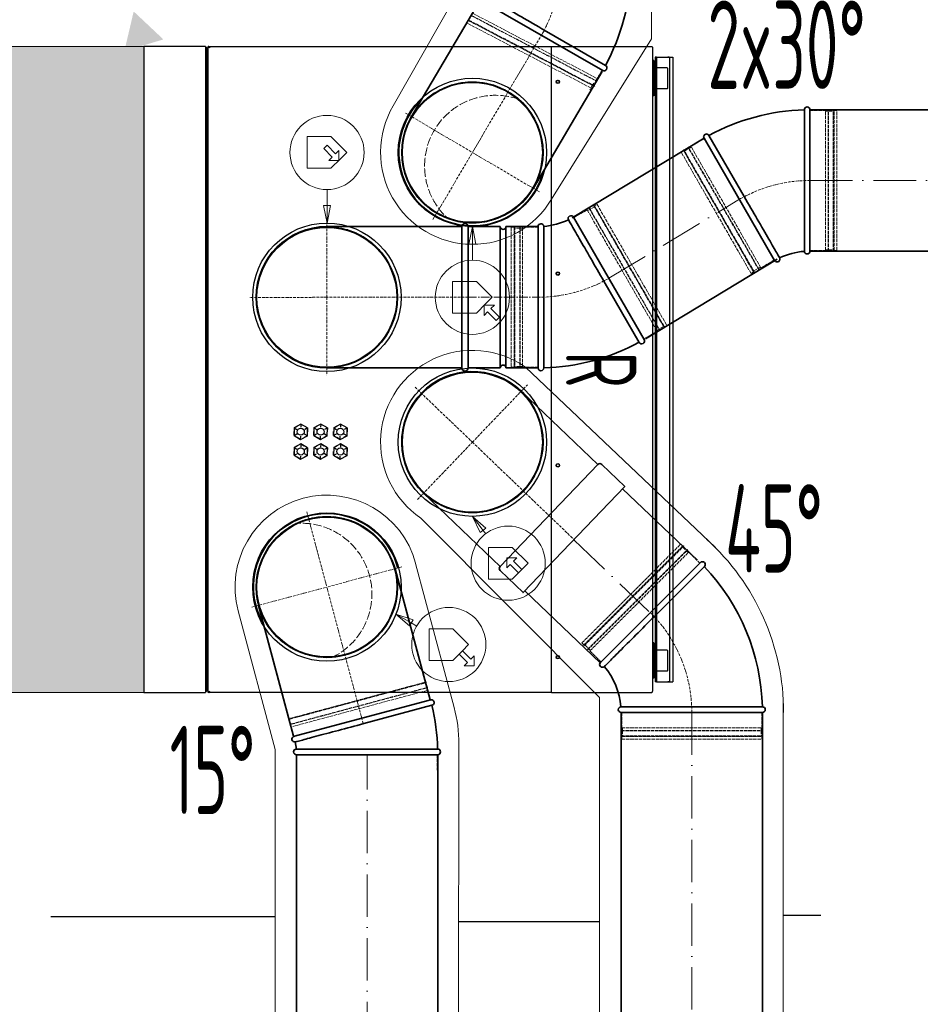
# Model space of a CAD drawing. Header units: millimetres. Extents: x -118717 to 8962, y 22910 to 145283.
# Tile 185 of 193: x -16928 to -15653, y 109093 to 110487. Entities that reach past the tile are written whole.
import ezdxf
from ezdxf.enums import TextEntityAlignment as Align

# ---------------------------------------------------------------- set-up
doc = ezdxf.new("R2010")
doc.units = ezdxf.units.MM
for name, pattern in [('ACAD_ISO02W100', [15, 12, -3]), ('ACAD_ISO10W100', [18, 12, -3, 0, -3]), ('phl_thick', [0])]:
    doc.linetypes.add(name, pattern=pattern)
for name, color, linetype, lineweight in [('VZT_01 SUP (PŘÍVOD) - OBRYS', 5, 'Continuous', 35), ('VZT_02 SUP (PŘÍVOD) - OSA', 5, 'ACAD_ISO10W100', 5), ('VZT_04 SUP (PŘÍVOD) - SKRYTÉ', 5, 'ACAD_ISO02W100', 5), ('VZT_05 ETA (ODVOD) - OBRYS', 6, 'Continuous', 35), ('VZT_06 ETA (ODVOD) - OSA', 6, 'ACAD_ISO10W100', 5), ('VZT_08 ETA (ODVOD) - SKRYTÉ', 6, 'ACAD_ISO02W100', 5), ('VZT_09 ODA (SÁNÍ) - OBRYS', 3, 'Continuous', 35), ('VZT_0C ODA (SÁNÍ)', 3, 'Continuous', 35), ('VZT_10 ODA (SÁNÍ) - OSA', 3, 'ACAD_ISO10W100', 5), ('VZT_12 ODA (SÁNÍ) - SKRYTÉ', 3, 'ACAD_ISO02W100', 5), ('VZT_13 EHA (VÝFUK) - OBRYS', 14, 'Continuous', 35), ('VZT_14 EHA (VÝFUK) - OSA', 14, 'ACAD_ISO10W100', 5), ('VZT_16 EHA (VÝFUK) - SKRYTÉ', 14, 'ACAD_ISO02W100', 5), ('VZT_21 ZAŘÍZENÍ - OBRYS', 1, 'Continuous', 30), ('VZT_22 ZAŘÍZENÍ - DETAIL', 8, 'Continuous', 5), ('VZT_23 ZAŘÍZENÍ - SERVISNÍ PROSTOR', 8, 'Continuous', 5), ('VZT_50 POPIS - OBECNE', 7, 'Continuous', 13), ('VZT_60_KOTY - DIMENZE', 7, 'Continuous', 5), ('VZT_IZOLACE - TEPELNÁ', 6, 'IZOLACE TEPELNA', 13)]:
    doc.layers.add(name, color=color, linetype=linetype, lineweight=lineweight)
doc.layers.add('VZT_03 SUP (PŘÍVOD) - NETISK', color=8, linetype='ACAD_ISO02W100', lineweight=5, plot=False)
doc.layers.add('VZT_07 ETA (ODVOD) - NETISK', color=8, linetype='ACAD_ISO02W100', lineweight=5, plot=False)
doc.styles.add('EVORA_125', font='isocp.shx', dxfattribs={"width": 0.6, "height": 125})
doc.styles.add('JS', font='isocp.shx', dxfattribs={"width": 0.6, "height": 125})
doc.styles.get("Standard").update_dxf_attribs({"font": 'arial.ttf'})
doc.linetypes.add('IZOLACE TEPELNA', pattern='A,12.7,-1.5,["T",Standard,S=2.54,R=0,X=0,Y=-1.27],-3', length=17.2)

# ---------------------------------------------------------------- blocks, each defined once
blk = doc.blocks.new('_DatumFilled')
at = {"color": 0}
blk.add_solid([(0, 0.577), (-1, 0), (0, -0.577)], dxfattribs=at)

msp = doc.modelspace()

# ---------------------------------------------------------------- hatches: boundary and pattern name
at = {"layer": 'VZT_23 ZAŘÍZENÍ - SERVISNÍ PROSTOR'}
h = msp.add_hatch(color=256, dxfattribs=at)
h.dxf.hatch_style = 1
h.paths.add_polyline_path([(-16752.3, 109534.6), (-16752.3, 110448.8), (-17354.1, 110448.8), (-17354.1, 109534.6)])

# ---------------------------------------------------------------- linework, layer by layer
for p, q in [((-16884.1, 109217.3), (-16566.4, 109217.3)), ((-16307.1, 109210.6), (-16107.5, 109210.6)), ((-15847.5, 109219.5), (-15794.1, 109219.5))]:
    msp.add_line(p, q)
at = {"layer": 'VZT_01 SUP (PŘÍVOD) - OBRYS'}
for p, q in [((-15964.7, 109718.5), (-16106.1, 109577)), ((-16029.8, 109642), (-15959, 109712.8)), ((-15976.9, 109514.3), (-15876.8, 109514.3)), ((-16076.8, 109506.3), (-15876.8, 109506.3))]:
    msp.add_line(p, q, dxfattribs=at)
for points in [[(-16109.8, 109857.2), (-16218.1, 109961)], [(-15968.6, 109721.6), (-16075, 109822.8)], [(-16248.2, 109712.8), (-16356.5, 109816.6)], [(-16106.4, 109576.7), (-16212.8, 109677.9)], [(-16076.8, 108614.6), (-16076.8, 109506.3)], [(-15876.8, 108614.6), (-15876.8, 109506.3)]]:
    msp.add_lwpolyline(points, dxfattribs=at)
msp.add_lwpolyline([(-16109.8, 109857.2), (-16248.2, 109712.8, 0.414214), (-16248.1, 109707.1), (-16215.6, 109676), (-16071.7, 109826.2), (-16104.2, 109857.3, 0.414214)], format="xyb", close=True, dxfattribs=at)
for centre, radius, start, end in [((-16287.3, 109888.8), 100, 46.2235, 226.2235), ((-15961.8, 109715.6), 4, 315, 135), ((-16176.8, 109506.3), 300, 1.5281, 43.4719), ((-16103.2, 109574.2), 4, 135, 310.4188), ((-16176.8, 109506.3), 100, 4.5812, 40.4188), ((-16076.8, 109510.3), 4, 94.5812, 270), ((-15876.8, 109510.3), 4, 270, 90)]:
    msp.add_arc(centre, radius, start, end, dxfattribs=at)
for points, knots in [([(-16029.8, 109642), (-16038.7, 109633.1), (-16047.5, 109624.3), (-16064.4, 109607.4), (-16072.3, 109599.5), (-16085.6, 109586.2), (-16090.9, 109580.9), (-16098.4, 109573.4), (-16100.4, 109571.4), (-16100.6, 109571.2), (-16100.7, 109571.2), (-16100.7, 109571.2)], [157.533456, 157.533456, 157.533456, 157.533456, 195.393508, 195.393508, 234.551342, 234.551342, 273.721472, 273.721472, 312.806301, 312.806301, 315.294186, 315.294186, 315.294186, 315.294186]), ([(-16077.1, 109514.3), (-16077.1, 109514.3), (-16074.9, 109514.3), (-16065.9, 109514.3), (-16059, 109514.3), (-16041.2, 109514.3), (-16030.5, 109514.3), (-16006.8, 109514.3), (-15994, 109514.3), (-15979.6, 109514.3), (-15978.2, 109514.3), (-15976.9, 109514.3)], [315.294186, 315.294186, 315.294186, 315.294186, 351.735982, 351.735982, 390.710875, 390.710875, 429.832624, 429.832624, 468.991563, 468.991563, 473.053633, 473.053633, 473.053633, 473.053633])]:
    msp.add_open_spline(points, degree=3, knots=knots, dxfattribs=at)
at = {"layer": 'VZT_02 SUP (PŘÍVOD) - OSA', "ltscale": 0.3}
for points in [[(-16368.5, 109966.6), (-16287.3, 109888.8)], [(-16287.3, 109888.8), (-16209.5, 109970)], [(-16365.1, 109807.5), (-16287.3, 109888.8)], [(-16287.3, 109888.8), (-16142.9, 109750.4)]]:
    msp.add_lwpolyline(points, dxfattribs=at)
at = {"layer": 'VZT_02 SUP (PŘÍVOD) - OSA', "ltscale": 5}
for points in [[(-16143.9, 109750.4), (-16037.5, 109649.1)], [(-15976.8, 109506.3), (-15976.8, 108614.6)]]:
    msp.add_lwpolyline(points, dxfattribs=at)
at = {"layer": 'VZT_02 SUP (PŘÍVOD) - OSA', "ltscale": 0.3}
msp.add_lwpolyline([(-15976.8, 109506.3), (-15976.8, 109506.3, 0.198912), (-16035.4, 109647.7, 0.198912)], format="xyb", dxfattribs=at)
at = {"layer": 'VZT_03 SUP (PŘÍVOD) - NETISK', "ltscale": 0.4}
for p, q in [((-16132.2, 109604.6), (-15992.2, 109744.6)), ((-16129.8, 109600.7), (-15988.3, 109742.1)), ((-16129.4, 109600.4), (-15988, 109741.8)), ((-16129.4, 109601.8), (-15989.4, 109741.8)), ((-16124.5, 109595.4), (-15983, 109736.8)), ((-15992.2, 109744.6), (-15989.4, 109741.8)), ((-15990.1, 109741.1), (-15989.8, 109740.7)), ((-15989.4, 109740.4), (-15984.5, 109735.4)), ((-15988.3, 109742.1), (-15988, 109741.8)), ((-15983, 109736.8), (-15982.7, 109736.5)), ((-16124.1, 109595.1), (-15982.7, 109736.5)), ((-16120.9, 109593.3), (-15980.9, 109733.3)), ((-15984.1, 109735.1), (-15981.6, 109732.6)), ((-15980.9, 109733.3), (-15965.4, 109717.7)), ((-16132.2, 109604.6), (-16129.4, 109601.8)), ((-16129.8, 109600.7), (-16129.4, 109600.4)), ((-16128.7, 109602.5), (-16128.3, 109602.1)), ((-16128, 109601.8), (-16123, 109596.8)), ((-16124.5, 109595.4), (-16124.1, 109595.1)), ((-16122.7, 109596.5), (-16120.2, 109594)), ((-16120.9, 109593.3), (-16105.4, 109577.7)), ((-16545.6, 109497.3), (-16352.4, 109549.1)), ((-16545.4, 109496.9), (-16352.2, 109548.6)), ((-16544.7, 109498.1), (-16353.5, 109549.3)), ((-16543.6, 109490.1), (-16350.4, 109541.9)), ((-16543.5, 109489.6), (-16350.3, 109541.4)), ((-16541.6, 109486.5), (-16350.4, 109537.7)), ((-16075.8, 109506.3), (-16075.8, 109484.3)), ((-15877.8, 109506.3), (-15877.8, 109484.3)), ((-16076.8, 109480.8), (-15876.8, 109480.8)), ((-16076.8, 109480.8), (-16076.8, 109480.3)), ((-16076.8, 109480.3), (-15876.8, 109480.3)), ((-16076.8, 109473.3), (-15876.8, 109473.3)), ((-16076.8, 109473.3), (-16076.8, 109472.8)), ((-16076.8, 109472.8), (-15876.8, 109472.8)), ((-16075.8, 109484.3), (-15877.8, 109484.3)), ((-16075.8, 109472.3), (-15877.8, 109472.3)), ((-16075.8, 109472.3), (-16075.8, 109468.3)), ((-16074.8, 109484.3), (-16074.8, 109480.8)), ((-16074.8, 109480.3), (-16074.8, 109473.3)), ((-16074.8, 109472.8), (-16074.8, 109472.3)), ((-15878.8, 109484.3), (-15878.8, 109480.8)), ((-15878.8, 109480.3), (-15878.8, 109473.3)), ((-15878.8, 109472.8), (-15878.8, 109472.3)), ((-15877.8, 109472.3), (-15877.8, 109468.3)), ((-15876.8, 109480.8), (-15876.8, 109480.3)), ((-15876.8, 109473.3), (-15876.8, 109472.8)), ((-16075.8, 109468.3), (-15877.8, 109468.3)), ((-16337.4, 109446.5), (-16337.4, 109424.5))]:
    msp.add_line(p, q, dxfattribs=at)
at = {"layer": 'VZT_04 SUP (PŘÍVOD) - SKRYTÉ', "ltscale": 2}
msp.add_arc((-16287.3, 109888.8), 100, 226.2235, 46.2235, dxfattribs=at)
at = {"layer": 'VZT_05 ETA (ODVOD) - OBRYS'}
for p, q in [((-15817.5, 110259.1), (-15817.5, 110359.2)), ((-15809.5, 110159.2), (-15809.5, 110359.2)), ((-15902.5, 110236.4), (-15952.5, 110323)), ((-15959.5, 110319), (-15859.5, 110145.8)), ((-16044.3, 110034), (-16144.3, 110207.3)), ((-16293.3, 109993.9), (-16293.3, 110193.9)), ((-16293.3, 110193.9), (-16247.8, 110193.9)), ((-16247.8, 109993.9), (-16247.8, 110193.9)), ((-16239.8, 109993.9), (-16239.8, 110193.9)), ((-16239.8, 110193.9), (-16194.3, 110193.9)), ((-16194.3, 109993.9), (-16194.3, 110193.9)), ((-16194.3, 110193.9), (-16194.3, 109993.9)), ((-16101.3, 110116.7), (-16051.2, 110030)), ((-16186.3, 110093.9), (-16186.3, 109993.9)), ((-16293.3, 109993.9), (-16247.8, 109993.9)), ((-16239.8, 109993.9), (-16194.3, 109993.9))]:
    msp.add_line(p, q, dxfattribs=at)
for points in [[(-15064.6, 110359.2), (-15809.5, 110359.2)], [(-15959.5, 110319.1), (-16146.1, 110206.2)], [(-16302.3, 110193.8), (-16493.3, 110193.8)], [(-16302.3, 109993.9), (-16302.3, 110193.8)], [(-16293.3, 109993.9), (-16293.3, 110193.8)], [(-15064.6, 110159.2), (-15809.5, 110159.2)], [(-15856, 110148), (-16042.5, 110035.1)], [(-16302.3, 109993.9), (-16493.3, 109993.8)]]:
    msp.add_lwpolyline(points, dxfattribs=at)
for centre, radius, start, end in [((-15809.5, 110059.2), 300, 91.5281, 118.4719), ((-15813.5, 110359.2), 4, 0, 180), ((-15956, 110321), 4, 30, 210), ((-16297.8, 110193.8), 4.5, 0.0232, 180.0232), ((-16190.3, 110193.9), 4, 4.5812, 180), ((-16194.3, 110293.9), 100, 274.5812, 295.4188), ((-16147.8, 110205.3), 4, 30, 205.4188), ((-16493.3, 110093.9), 100, 90.0232, 270.0232), ((-16243.8, 110193.9), 4, 180, 0), ((-15809.5, 110059.2), 100, 94.5812, 115.4188), ((-15813.5, 110159.2), 4, 184.5812, 0), ((-15856, 110147.8), 4, 210, 25.4188), ((-16194.3, 110293.9), 300, 271.5281, 298.4719), ((-16047.8, 110032), 4, 210, 30), ((-16297.8, 109993.9), 4.5, 180.0232, 0.0232), ((-16243.8, 109993.9), 4, 0, 180), ((-16190.3, 109993.9), 4, 180, 0)]:
    msp.add_arc(centre, radius, start, end, dxfattribs=at)
for points, knots in [([(-15817.4, 110158.9), (-15817.4, 110158.9), (-15817.4, 110161.1), (-15817.4, 110170.1), (-15817.5, 110177), (-15817.5, 110194.8), (-15817.5, 110205.5), (-15817.5, 110229.2), (-15817.5, 110242), (-15817.5, 110256.4), (-15817.5, 110257.8), (-15817.5, 110259.1)], [315.294186, 315.294186, 315.294186, 315.294186, 351.735982, 351.735982, 390.710875, 390.710875, 429.832624, 429.832624, 468.991563, 468.991563, 473.053633, 473.053633, 473.053633, 473.053633]), ([(-15902.5, 110236.4), (-15896.2, 110225.4), (-15889.9, 110214.6), (-15878, 110193.9), (-15872.4, 110184.3), (-15863, 110168), (-15859.3, 110161.5), (-15854, 110152.3), (-15852.6, 110149.9), (-15852.4, 110149.6), (-15852.4, 110149.5), (-15852.4, 110149.5)], [157.533456, 157.533456, 157.533456, 157.533456, 195.393508, 195.393508, 234.551342, 234.551342, 273.721472, 273.721472, 312.806301, 312.806301, 315.294186, 315.294186, 315.294186, 315.294186]), ([(-16101.3, 110116.7), (-16107.6, 110127.6), (-16113.8, 110138.5), (-16125.8, 110159.2), (-16131.3, 110168.8), (-16140.7, 110185.1), (-16144.5, 110191.6), (-16149.8, 110200.7), (-16151.2, 110203.2), (-16151.4, 110203.5), (-16151.4, 110203.5), (-16151.4, 110203.5)], [157.533456, 157.533456, 157.533456, 157.533456, 195.393508, 195.393508, 234.551342, 234.551342, 273.721472, 273.721472, 312.806301, 312.806301, 315.294186, 315.294186, 315.294186, 315.294186]), ([(-16186.3, 110194.2), (-16186.3, 110194.2), (-16186.3, 110192), (-16186.3, 110183), (-16186.3, 110176.1), (-16186.3, 110158.3), (-16186.3, 110147.6), (-16186.3, 110123.9), (-16186.3, 110111), (-16186.3, 110096.6), (-16186.3, 110095.3), (-16186.3, 110093.9)], [315.294186, 315.294186, 315.294186, 315.294186, 351.735982, 351.735982, 390.710875, 390.710875, 429.832624, 429.832624, 468.991563, 468.991563, 473.053633, 473.053633, 473.053633, 473.053633])]:
    msp.add_open_spline(points, degree=3, knots=knots, dxfattribs=at)
at = {"layer": 'VZT_06 ETA (ODVOD) - OSA', "ltscale": 0.3}
for points in [[(-15809.5, 110259.2), (-15809.5, 110259.2, 0.131652), (-15909.5, 110232.4, 0.131652)], [(-16194.3, 110093.9), (-16194.3, 110093.9, 0.131652), (-16094.3, 110120.7, 0.131652)]]:
    msp.add_lwpolyline(points, format="xyb", dxfattribs=at)
at = {"layer": 'VZT_06 ETA (ODVOD) - OSA', "ltscale": 5}
for points in [[(-15809.5, 110259.2), (-15064.6, 110259.2)], [(-16094.3, 110120.7), (-15907.8, 110233.6)]]:
    msp.add_lwpolyline(points, dxfattribs=at)
at = {"layer": 'VZT_06 ETA (ODVOD) - OSA', "ltscale": 0.3}
for points in [[(-16493.3, 110093.8), (-16493.3, 110203.8)], [(-16493.3, 110093.8), (-16603.3, 110093.7)], [(-16293.3, 110093.9), (-16493.3, 110093.8)], [(-16493.3, 110093.8), (-16493.3, 109983.8)]]:
    msp.add_lwpolyline(points, dxfattribs=at)
at = {"layer": 'VZT_06 ETA (ODVOD) - OSA'}
msp.add_lwpolyline([(-16293.3, 110093.9), (-16194.3, 110093.9)], dxfattribs=at)
at = {"layer": 'VZT_07 ETA (ODVOD) - NETISK', "ltscale": 0.4}
for p, q in [((-16289, 110492.4), (-16111.8, 110399.6)), ((-16288.8, 110492.8), (-16111.6, 110400)), ((-16286.3, 110495.5), (-16110.9, 110403.6)), ((-16293.7, 110481.3), (-16118.3, 110389.4)), ((-16292.5, 110485.8), (-16115.3, 110393)), ((-16292.3, 110486.2), (-16115.1, 110393.4)), ((-16291.8, 110484.8), (-16116.4, 110393)), ((-16103.7, 110415.5), (-16114.7, 110396.4)), ((-16117.6, 110393.4), (-16121.1, 110387.4)), ((-16115.6, 110392.5), (-16117.4, 110388.9)), ((-16115.6, 110396.9), (-16117.3, 110393.9)), ((-16116.2, 110393.4), (-16116.5, 110392.9)), ((-16115.6, 110392.9), (-16115.9, 110392.4)), ((-16114.2, 110392.9), (-16114.5, 110392.5)), ((-15809.5, 110358.2), (-15787.5, 110358.2)), ((-15787.5, 110160.2), (-15787.5, 110358.2)), ((-15787.5, 110357.2), (-15784, 110357.2)), ((-15784, 110159.2), (-15784, 110359.2)), ((-15784, 110359.2), (-15783.5, 110359.2)), ((-15783.5, 110159.2), (-15783.5, 110359.2)), ((-15783.5, 110357.2), (-15776.5, 110357.2)), ((-15776.5, 110159.2), (-15776.5, 110359.2)), ((-15776.5, 110359.2), (-15776, 110359.2)), ((-15776, 110159.2), (-15776, 110359.2)), ((-15776, 110357.2), (-15775.5, 110357.2)), ((-15775.5, 110160.2), (-15775.5, 110358.2)), ((-15775.5, 110358.2), (-15771.5, 110358.2)), ((-15771.5, 110160.2), (-15771.5, 110358.2)), ((-15978, 110307.2), (-15959, 110318.2)), ((-15991.9, 110299.2), (-15988.4, 110301.2)), ((-15892.9, 110127.7), (-15991.9, 110299.2)), ((-15988.5, 110302.3), (-15988, 110302.5)), ((-15888.5, 110129.1), (-15988.5, 110302.3)), ((-15889.4, 110129.7), (-15988.4, 110301.2)), ((-15888, 110129.3), (-15988, 110302.5)), ((-15987.9, 110300.3), (-15987.5, 110300.5)), ((-15987, 110300.8), (-15981, 110304.3)), ((-15982, 110306), (-15981.5, 110306.3)), ((-15882, 110132.8), (-15982, 110306)), ((-15881.5, 110133.1), (-15981.5, 110306.3)), ((-15980.5, 110304.5), (-15977.5, 110306.3)), ((-15879, 110135.7), (-15978, 110307.2)), ((-16110.9, 110225.4), (-16114.4, 110223.4)), ((-16110.9, 110225.4), (-16011.9, 110053.9)), ((-16124.8, 110217.4), (-16143.8, 110206.4)), ((-16124.8, 110217.4), (-16025.8, 110045.9)), ((-16121.2, 110218.3), (-16124.3, 110216.5)), ((-16121.8, 110220.3), (-16122.2, 110220)), ((-16122.2, 110220), (-16022.2, 110046.8)), ((-16121.8, 110220.3), (-16021.8, 110047)), ((-16114.7, 110222), (-16120.8, 110218.5)), ((-16115.3, 110224), (-16115.7, 110223.8)), ((-16115.7, 110223.8), (-16015.7, 110050.5)), ((-16115.3, 110224), (-16015.3, 110050.8)), ((-16114.4, 110223.4), (-16015.4, 110051.9)), ((-16113.9, 110222.5), (-16114.3, 110222.3)), ((-16232.3, 110192.9), (-16232.3, 109994.9)), ((-16228.3, 110192.9), (-16232.3, 110192.9)), ((-16228.3, 110192.9), (-16228.3, 109994.9)), ((-16227.8, 110191.9), (-16228.3, 110191.9)), ((-16227.8, 110193.9), (-16227.8, 109993.9)), ((-16227.3, 110193.9), (-16227.8, 110193.9)), ((-16227.3, 110193.9), (-16227.3, 109993.9)), ((-16220.3, 110191.9), (-16227.3, 110191.9)), ((-16220.3, 110193.9), (-16220.3, 109993.9)), ((-16219.8, 110193.9), (-16220.3, 110193.9)), ((-16219.8, 110193.9), (-16219.8, 109993.9)), ((-16216.3, 110191.9), (-16219.8, 110191.9)), ((-16216.3, 110192.9), (-16216.3, 109994.9)), ((-16194.3, 110192.9), (-16216.3, 110192.9)), ((-15809.5, 110160.2), (-15787.5, 110160.2)), ((-15787.5, 110161.2), (-15784, 110161.2)), ((-15784, 110159.2), (-15783.5, 110159.2)), ((-15783.5, 110161.2), (-15776.5, 110161.2)), ((-15776.5, 110159.2), (-15776, 110159.2)), ((-15776, 110161.2), (-15775.5, 110161.2)), ((-15775.5, 110160.2), (-15771.5, 110160.2)), ((-15879, 110135.7), (-15860, 110146.7)), ((-15892.9, 110127.7), (-15889.4, 110129.7)), ((-15889.9, 110130.6), (-15889.5, 110130.8)), ((-15889, 110131.1), (-15883, 110134.6)), ((-15888.5, 110129.1), (-15888, 110129.3)), ((-15882.5, 110134.8), (-15879.5, 110136.6)), ((-15882, 110132.8), (-15881.5, 110133.1)), ((-16025.8, 110045.9), (-16044.8, 110034.9)), ((-16023.2, 110048.5), (-16026.3, 110046.8)), ((-16016.7, 110052.3), (-16022.8, 110048.8)), ((-16021.8, 110047), (-16022.2, 110046.8)), ((-16015.9, 110052.8), (-16016.3, 110052.5)), ((-16015.3, 110050.8), (-16015.7, 110050.5)), ((-16011.9, 110053.9), (-16015.4, 110051.9)), ((-16228.3, 109994.9), (-16232.3, 109994.9)), ((-16227.8, 109995.9), (-16228.3, 109995.9)), ((-16227.3, 109993.9), (-16227.8, 109993.9)), ((-16220.3, 109995.9), (-16227.3, 109995.9)), ((-16219.8, 109993.9), (-16220.3, 109993.9)), ((-16216.3, 109995.9), (-16219.8, 109995.9)), ((-16194.3, 109994.9), (-16216.3, 109994.9))]:
    msp.add_line(p, q, dxfattribs=at)
msp.add_lwpolyline([(-16293.3, 109993.9), (-16248.3, 109993.9), (-16248.3, 110193.9), (-16293.3, 110193.8)], dxfattribs=at)
at = {"layer": 'VZT_08 ETA (ODVOD) - SKRYTÉ', "ltscale": 2}
msp.add_arc((-16493.3, 110093.9), 100, 270.0232, 90.0232, dxfattribs=at)
at = {"layer": 'VZT_09 ODA (SÁNÍ) - OBRYS'}
for p, q in [((-16276.1, 110515), (-16373.4, 110349.6)), ((-16201, 110248.2), (-16103.7, 110413.5))]:
    msp.add_line(p, q, dxfattribs=at)
for start, end in [(133.5701, 149.5124), (149.5124, 345.4548)]:
    msp.add_arc((-16287.3, 110298.8), 104, start, end, dxfattribs=at)
at = {"layer": 'VZT_0C ODA (SÁNÍ)'}
for p, q in [((-16276.1, 110515), (-16102.9, 110415)), ((-16185.5, 110471.9), (-16098.9, 110421.9))]:
    msp.add_line(p, q, dxfattribs=at)
for centre, radius, start, end in [((-16362.7, 110565), 300, 331.5281, 358.4719), ((-16100.9, 110418.4), 4, 240, 60)]:
    msp.add_arc(centre, radius, start, end, dxfattribs=at)
msp.add_open_spline([(-16272.3, 110522), (-16272.3, 110522), (-16270.4, 110520.9), (-16262.7, 110516.5), (-16256.7, 110513), (-16241.2, 110504.1), (-16232, 110498.8), (-16211.4, 110486.9), (-16200.3, 110480.5), (-16187.9, 110473.3), (-16186.7, 110472.6), (-16185.5, 110471.9)], degree=3, knots=[315.294186, 315.294186, 315.294186, 315.294186, 351.735982, 351.735982, 390.710875, 390.710875, 429.832624, 429.832624, 468.991563, 468.991563, 473.053633, 473.053633, 473.053633, 473.053633], dxfattribs=at)
at = {"layer": 'VZT_10 ODA (SÁNÍ) - OSA', "ltscale": 0.3}
for p, q in [((-16185.8, 110471.1), (-16287.3, 110298.8)), ((-16189.5, 110465), (-16189.5, 110465)), ((-16382.1, 110354.6), (-16287.3, 110298.8)), ((-16343.1, 110204), (-16287.3, 110298.8)), ((-16192.5, 110243), (-16287.3, 110298.8))]:
    msp.add_line(p, q, dxfattribs=at)
msp.add_arc((-16362.7, 110565), 200, 330, 0, dxfattribs=at)
at = {"layer": 'VZT_12 ODA (SÁNÍ) - SKRYTÉ'}
msp.add_circle((-16287.3, 110298.8), 100, dxfattribs=at)
msp.add_arc((-16255, 110279.7), 100, 70.3194, 228.7055, dxfattribs=at)
at = {"layer": 'VZT_13 EHA (VÝFUK) - OBRYS'}
for p, q in [((-16347.1, 109524.1), (-16396.7, 109709.4)), ((-16589.9, 109657.8), (-16540.4, 109472.5)), ((-16541.2, 109472.1), (-16348, 109523.8)), ((-16441.2, 109490.5), (-16344.5, 109516.4)), ((-16536.4, 109446.5), (-16336.4, 109446.5)), ((-16436.5, 109454.5), (-16336.4, 109454.5))]:
    msp.add_line(p, q, dxfattribs=at)
for points in [[(-16536.4, 109446.5), (-16536.4, 108406)], [(-16336.4, 109446.5), (-16336.4, 108406)]]:
    msp.add_lwpolyline(points, dxfattribs=at)
for centre, radius, start, end in [((-16493.3, 109683.8), 104, 14.9586, 210.9009), ((-16345.6, 109520.3), 4.06, 285.7848, 118.4652), ((-16636.4, 109446.5), 300, 1.5281, 13.4719), ((-16538.8, 109468.5), 4, 105, 280.4188), ((-16636.4, 109446.5), 100, 4.5812, 10.4188), ((-16536.4, 109450.5), 4, 94.5812, 270), ((-16336.4, 109450.5), 4, 270, 90)]:
    msp.add_arc(centre, radius, start, end, dxfattribs=at)
for points, knots in [([(-16441.2, 109490.5), (-16453.4, 109487.2), (-16465.5, 109484), (-16488.5, 109477.8), (-16499.3, 109475), (-16517.4, 109470.1), (-16524.8, 109468.1), (-16534.9, 109465.4), (-16537.7, 109464.7), (-16538, 109464.6), (-16538, 109464.6), (-16538, 109464.6)], [157.533456, 157.533456, 157.533456, 157.533456, 195.393508, 195.393508, 234.551342, 234.551342, 273.721472, 273.721472, 312.806301, 312.806301, 315.294186, 315.294186, 315.294186, 315.294186]), ([(-16536.7, 109454.5), (-16536.7, 109454.5), (-16534.5, 109454.5), (-16525.5, 109454.5), (-16518.6, 109454.5), (-16500.8, 109454.5), (-16490.1, 109454.5), (-16466.4, 109454.5), (-16453.6, 109454.5), (-16439.2, 109454.5), (-16437.8, 109454.5), (-16436.5, 109454.5)], [315.294186, 315.294186, 315.294186, 315.294186, 351.735982, 351.735982, 390.710875, 390.710875, 429.832624, 429.832624, 468.991563, 468.991563, 473.053633, 473.053633, 473.053633, 473.053633])]:
    msp.add_open_spline(points, degree=3, knots=knots, dxfattribs=at)
at = {"layer": 'VZT_14 EHA (VÝFUK) - OSA', "ltscale": 0.3}
for p in [(-16521.7, 109790), (-16387, 109712.2), (-16599.6, 109655.4), (-16441.7, 109490.6)]:
    msp.add_line(p, (-16493.3, 109683.8), dxfattribs=at)
at = {"layer": 'VZT_14 EHA (VÝFUK) - OSA', "ltscale": 5}
msp.add_lwpolyline([(-16436.4, 108406), (-16436.4, 109446.5)], dxfattribs=at)
at = {"layer": 'VZT_16 EHA (VÝFUK) - SKRYTÉ'}
msp.add_circle((-16493.3, 109683.8), 100, dxfattribs=at)
msp.add_arc((-16529.5, 109674.1), 100, 295.7655, 94.1517, dxfattribs=at)
at = {"layer": 'VZT_21 ZAŘÍZENÍ - OBRYS'}
for p, q in [((-16664.9, 110448.8), (-16664.9, 109534.6)), ((-16664.9, 110447.9), (-16664.8, 110447.9)), ((-16664, 110447.8), (-16664.6, 110447.8)), ((-16664, 110447.8), (-16664, 110447.3)), ((-16660.3, 110448.8), (-16661.2, 110448.8)), ((-16661.2, 109534.6), (-16661.2, 110448.8)), ((-16660.2, 110448.2), (-16660.2, 110448.8)), ((-16660.2, 110448.8), (-16175.5, 110448.8)), ((-16175.5, 110447.1), (-16175.5, 110448.8)), ((-16175.3, 110448.8), (-16034, 110448.8)), ((-16175.3, 109534.6), (-16175.3, 110448.8)), ((-16663.3, 110446.4), (-16663.3, 109537.6)), ((-16663.3, 110445.8), (-16661.2, 110445.8)), ((-16175.3, 110447.1), (-16175.5, 110447.1)), ((-16032.3, 110447.1), (-16032.3, 109536.3)), ((-16028.8, 110433.8), (-16028.8, 110411.3)), ((-16026.8, 110433.8), (-16028.8, 110433.8)), ((-16026.8, 110433.8), (-16026.8, 110408.8)), ((-16026.8, 110433.8), (-16026, 110433.8)), ((-16026, 110433.8), (-16003.8, 110433.8)), ((-16011.6, 110433.8), (-16010.8, 110433.8)), ((-16008.8, 110433.8), (-16010.8, 110433.8)), ((-16008.3, 110433.8), (-16008.3, 109549.6)), ((-16003.8, 110433.8), (-16003.8, 109549.6)), ((-16030.3, 110428.8), (-16032.3, 110428.8)), ((-16030.3, 110428.8), (-16030.3, 110378.8)), ((-16030.3, 110411.3), (-16028.8, 110411.3)), ((-16028.8, 110411.3), (-16028.8, 110396.3)), ((-16028.8, 110408.8), (-16026.8, 110408.8)), ((-16026.3, 110407.8), (-16028.8, 110407.8)), ((-16026.8, 110407.8), (-16026.8, 110408.8)), ((-16026.3, 110389.3), (-16026.3, 110418.3)), ((-16011.8, 110418.8), (-16025.8, 110418.8)), ((-16011.3, 110418.3), (-16011.3, 110389.3)), ((-16030.3, 110396.3), (-16028.8, 110396.3)), ((-16026.3, 110399.8), (-16028.8, 110399.8)), ((-16026.8, 110398.8), (-16028.8, 110398.8)), ((-16028.8, 110396.3), (-16028.8, 109587.1)), ((-16026.8, 110398.8), (-16026.8, 110399.8)), ((-16026.8, 110398.8), (-16026.8, 109584.6)), ((-16030.3, 110378.8), (-16032.3, 110378.8)), ((-16011.8, 110388.8), (-16025.8, 110388.8)), ((-16277.4, 110200.3), (-16297.2, 110200.3)), ((-16277.4, 110200.3), (-16297.2, 110200.3)), ((-16539.6, 109909.2), (-16539.8, 109898.3)), ((-16539.8, 109898.3), (-16539.7, 109903.8)), ((-16530, 109914.5), (-16539.6, 109909.2)), ((-16539.6, 109909.2), (-16534.8, 109911.9)), ((-16539.6, 109909.2), (-16535.6, 109906.9)), ((-16539.6, 109909.2), (-16539.6, 109909.2)), ((-16530, 109914.5), (-16530.1, 109909.9)), ((-16520.6, 109908.9), (-16530, 109914.5)), ((-16530, 109914.5), (-16530, 109914.5)), ((-16530, 109914.5), (-16525.3, 109911.7)), ((-16520.6, 109908.9), (-16524.6, 109906.6)), ((-16520.8, 109897.9), (-16520.6, 109908.9)), ((-16520.6, 109908.9), (-16520.7, 109903.4)), ((-16520.6, 109908.9), (-16520.6, 109908.9)), ((-16511.6, 109909.2), (-16511.8, 109898.3)), ((-16511.8, 109898.3), (-16511.7, 109903.8)), ((-16502, 109914.5), (-16511.6, 109909.2)), ((-16511.6, 109909.2), (-16506.8, 109911.9)), ((-16511.6, 109909.2), (-16507.6, 109906.9)), ((-16511.6, 109909.2), (-16511.6, 109909.2)), ((-16502, 109914.5), (-16502.1, 109909.9)), ((-16492.6, 109908.9), (-16502, 109914.5)), ((-16502, 109914.5), (-16502, 109914.5)), ((-16502, 109914.5), (-16497.3, 109911.7)), ((-16492.6, 109908.9), (-16496.6, 109906.6)), ((-16492.8, 109897.9), (-16492.6, 109908.9)), ((-16492.6, 109908.9), (-16492.7, 109903.4)), ((-16492.6, 109908.9), (-16492.6, 109908.9)), ((-16483.6, 109909.2), (-16483.8, 109898.3)), ((-16483.8, 109898.3), (-16483.7, 109903.8)), ((-16474, 109914.5), (-16483.6, 109909.2)), ((-16483.6, 109909.2), (-16478.8, 109911.9)), ((-16483.6, 109909.2), (-16479.6, 109906.9)), ((-16483.6, 109909.2), (-16483.6, 109909.2)), ((-16474, 109914.5), (-16474.1, 109909.9)), ((-16464.6, 109908.9), (-16474, 109914.5)), ((-16474, 109914.5), (-16474, 109914.5)), ((-16474, 109914.5), (-16469.3, 109911.7)), ((-16464.6, 109908.9), (-16468.6, 109906.6)), ((-16464.8, 109897.9), (-16464.6, 109908.9)), ((-16464.6, 109908.9), (-16464.7, 109903.4)), ((-16464.6, 109908.9), (-16464.6, 109908.9)), ((-16539.8, 109898.3), (-16535.8, 109900.5)), ((-16539.8, 109898.3), (-16530.4, 109892.6)), ((-16539.8, 109898.3), (-16539.8, 109898.3)), ((-16530.4, 109892.6), (-16535.1, 109895.4)), ((-16530.4, 109892.6), (-16520.8, 109897.9)), ((-16530.4, 109892.6), (-16530.3, 109897.2)), ((-16530.4, 109892.6), (-16530.4, 109892.6)), ((-16520.8, 109897.9), (-16525.6, 109895.3)), ((-16520.8, 109897.9), (-16524.8, 109900.3)), ((-16520.8, 109897.9), (-16520.8, 109897.9)), ((-16511.8, 109898.3), (-16507.8, 109900.5)), ((-16511.8, 109898.3), (-16502.4, 109892.6)), ((-16511.8, 109898.3), (-16511.8, 109898.3)), ((-16502.4, 109892.6), (-16507.1, 109895.4)), ((-16502.4, 109892.6), (-16492.8, 109897.9)), ((-16502.4, 109892.6), (-16502.3, 109897.2)), ((-16502.4, 109892.6), (-16502.4, 109892.6)), ((-16492.8, 109897.9), (-16497.6, 109895.3)), ((-16492.8, 109897.9), (-16496.8, 109900.3)), ((-16492.8, 109897.9), (-16492.8, 109897.9)), ((-16483.8, 109898.3), (-16479.8, 109900.5)), ((-16483.8, 109898.3), (-16474.4, 109892.6)), ((-16483.8, 109898.3), (-16483.8, 109898.3)), ((-16474.4, 109892.6), (-16479.1, 109895.4)), ((-16474.4, 109892.6), (-16464.8, 109897.9)), ((-16474.4, 109892.6), (-16474.3, 109897.2)), ((-16474.4, 109892.6), (-16474.4, 109892.6)), ((-16464.8, 109897.9), (-16469.6, 109895.3)), ((-16464.8, 109897.9), (-16468.8, 109900.3)), ((-16464.8, 109897.9), (-16464.8, 109897.9)), ((-16539.6, 109881.2), (-16539.8, 109870.3)), ((-16530, 109886.5), (-16539.6, 109881.2)), ((-16539.6, 109881.2), (-16534.8, 109883.9)), ((-16539.6, 109881.2), (-16535.6, 109878.9)), ((-16539.6, 109881.2), (-16539.6, 109881.2)), ((-16530, 109886.5), (-16530.1, 109881.9)), ((-16520.6, 109880.9), (-16530, 109886.5)), ((-16530, 109886.5), (-16530, 109886.5)), ((-16530, 109886.5), (-16525.3, 109883.7)), ((-16520.6, 109880.9), (-16524.6, 109878.6)), ((-16520.8, 109869.9), (-16520.6, 109880.9)), ((-16520.6, 109880.9), (-16520.7, 109875.4)), ((-16520.6, 109880.9), (-16520.6, 109880.9)), ((-16511.6, 109881.2), (-16511.8, 109870.3)), ((-16502, 109886.5), (-16511.6, 109881.2)), ((-16511.6, 109881.2), (-16506.8, 109883.9)), ((-16511.6, 109881.2), (-16507.6, 109878.9)), ((-16511.6, 109881.2), (-16511.6, 109881.2)), ((-16502, 109886.5), (-16502.1, 109881.9)), ((-16492.6, 109880.9), (-16502, 109886.5)), ((-16502, 109886.5), (-16502, 109886.5)), ((-16502, 109886.5), (-16497.3, 109883.7)), ((-16492.6, 109880.9), (-16496.6, 109878.6)), ((-16492.8, 109869.9), (-16492.6, 109880.9)), ((-16492.6, 109880.9), (-16492.7, 109875.4)), ((-16492.6, 109880.9), (-16492.6, 109880.9)), ((-16483.6, 109881.2), (-16483.8, 109870.3)), ((-16474, 109886.5), (-16483.6, 109881.2)), ((-16483.6, 109881.2), (-16478.8, 109883.9)), ((-16483.6, 109881.2), (-16479.6, 109878.9)), ((-16483.6, 109881.2), (-16483.6, 109881.2)), ((-16474, 109886.5), (-16474.1, 109881.9)), ((-16464.6, 109880.9), (-16474, 109886.5)), ((-16474, 109886.5), (-16474, 109886.5)), ((-16474, 109886.5), (-16469.3, 109883.7)), ((-16464.6, 109880.9), (-16468.6, 109878.6)), ((-16464.8, 109869.9), (-16464.6, 109880.9)), ((-16464.6, 109880.9), (-16464.7, 109875.4)), ((-16464.6, 109880.9), (-16464.6, 109880.9)), ((-16539.8, 109870.3), (-16539.7, 109875.8)), ((-16539.8, 109870.3), (-16535.8, 109872.5)), ((-16539.8, 109870.3), (-16530.4, 109864.6)), ((-16539.8, 109870.3), (-16539.8, 109870.3)), ((-16530.4, 109864.6), (-16535.1, 109867.4)), ((-16530.4, 109864.6), (-16520.8, 109869.9)), ((-16530.4, 109864.6), (-16530.3, 109869.2)), ((-16530.4, 109864.6), (-16530.4, 109864.6)), ((-16520.8, 109869.9), (-16525.6, 109867.3)), ((-16520.8, 109869.9), (-16524.8, 109872.3)), ((-16520.8, 109869.9), (-16520.8, 109869.9)), ((-16511.8, 109870.3), (-16511.7, 109875.8)), ((-16511.8, 109870.3), (-16507.8, 109872.5)), ((-16511.8, 109870.3), (-16502.4, 109864.6)), ((-16511.8, 109870.3), (-16511.8, 109870.3)), ((-16502.4, 109864.6), (-16507.1, 109867.4)), ((-16502.4, 109864.6), (-16492.8, 109869.9)), ((-16502.4, 109864.6), (-16502.3, 109869.2)), ((-16502.4, 109864.6), (-16502.4, 109864.6)), ((-16492.8, 109869.9), (-16497.6, 109867.3)), ((-16492.8, 109869.9), (-16496.8, 109872.3)), ((-16492.8, 109869.9), (-16492.8, 109869.9)), ((-16483.8, 109870.3), (-16483.7, 109875.8)), ((-16483.8, 109870.3), (-16479.8, 109872.5)), ((-16483.8, 109870.3), (-16474.4, 109864.6)), ((-16483.8, 109870.3), (-16483.8, 109870.3)), ((-16474.4, 109864.6), (-16479.1, 109867.4)), ((-16474.4, 109864.6), (-16464.8, 109869.9)), ((-16474.4, 109864.6), (-16474.3, 109869.2)), ((-16474.4, 109864.6), (-16474.4, 109864.6)), ((-16464.8, 109869.9), (-16469.6, 109867.3)), ((-16464.8, 109869.9), (-16468.8, 109872.3)), ((-16464.8, 109869.9), (-16464.8, 109869.9)), ((-16030.3, 109604.6), (-16032.3, 109604.6)), ((-16030.3, 109604.6), (-16030.3, 109554.6)), ((-16030.3, 109587.1), (-16028.8, 109587.1)), ((-16028.8, 109587.1), (-16028.8, 109572.1)), ((-16028.8, 109584.6), (-16026.8, 109584.6)), ((-16026.3, 109583.6), (-16028.8, 109583.6)), ((-16026.8, 109583.6), (-16026.8, 109584.6)), ((-16026.3, 109565.1), (-16026.3, 109594.1)), ((-16011.8, 109594.6), (-16025.8, 109594.6)), ((-16011.3, 109594.1), (-16011.3, 109565.1)), ((-16030.3, 109572.1), (-16028.8, 109572.1)), ((-16026.3, 109575.6), (-16028.8, 109575.6)), ((-16026.8, 109574.6), (-16028.8, 109574.6)), ((-16028.8, 109572.1), (-16028.8, 109549.6)), ((-16026.8, 109574.6), (-16026.8, 109575.6)), ((-16026.8, 109574.6), (-16026.8, 109549.6)), ((-16011.8, 109564.6), (-16025.8, 109564.6)), ((-16030.3, 109554.6), (-16032.3, 109554.6)), ((-16026.8, 109549.6), (-16028.8, 109549.6)), ((-16026.8, 109549.6), (-16026, 109549.6)), ((-16026, 109549.6), (-16003.8, 109549.6)), ((-16011.6, 109549.6), (-16010.8, 109549.6)), ((-16008.8, 109549.6), (-16010.8, 109549.6)), ((-16664.9, 109536.1), (-16664.8, 109536.1)), ((-16663.3, 109537.8), (-16661.2, 109537.8)), ((-16660.3, 109534.6), (-16661.2, 109534.6)), ((-16660.2, 109534.6), (-16660.2, 109535.1)), ((-16175.5, 109534.6), (-16660.2, 109534.6)), ((-16175.5, 109534.6), (-16175.5, 109536.3)), ((-16175.5, 109536.3), (-16175.3, 109536.3)), ((-16175.3, 109534.6), (-16034, 109534.6))]:
    msp.add_line(p, q, dxfattribs=at)
msp.add_lwpolyline([(-16664.9, 110448.8), (-16752.3, 110448.8), (-16752.3, 109534.6), (-16664.9, 109534.6)], dxfattribs=at)
for centre, radius in [((-16287.3, 110298.8), 105), ((-16287.3, 110298.8), 100), ((-16287.3, 110298.8), 99), ((-16166.3, 110398.8), 2.5), ((-16166.3, 110398.8), 2.15), ((-16493.3, 110093.8), 105), ((-16493.3, 110093.8), 100), ((-16493.3, 110093.8), 99), ((-16166.3, 110127.4), 2.5), ((-16166.3, 110127.4), 2.15), ((-16287.3, 109888.8), 105), ((-16287.3, 109888.8), 100), ((-16287.3, 109888.8), 99), ((-16530.2, 109903.6), 5), ((-16502.2, 109903.6), 5), ((-16474.2, 109903.6), 5), ((-16530.2, 109875.6), 5), ((-16502.2, 109875.6), 5), ((-16474.2, 109875.6), 5), ((-16166.3, 109856), 2.5), ((-16166.3, 109856), 2.15), ((-16493.3, 109683.8), 105), ((-16493.3, 109683.8), 100), ((-16493.3, 109683.8), 99), ((-16166.3, 109584.6), 2.5), ((-16166.3, 109584.6), 2.15)]:
    msp.add_circle(centre, radius, dxfattribs=at)
for centre, start, end in [((-16025.8, 110418.3), 90, 180), ((-16011.8, 110418.3), 0, 90), ((-16025.8, 110389.3), 180, 270), ((-16011.8, 110389.3), 270, 0), ((-16025.8, 109594.1), 90, 180), ((-16011.8, 109594.1), 0, 90), ((-16025.8, 109565.1), 180, 270), ((-16011.8, 109565.1), 270, 0)]:
    msp.add_arc(centre, 0.5, start, end, dxfattribs=at)
for points, knots in [([(-16664.8, 110447.9), (-16664.2, 110447.5), (-16663.6, 110447.1), (-16663.4, 110446.7), (-16663.3, 110446.6), (-16663.3, 110446.5), (-16663.3, 110446.4)], [-1, -1, -1, -1, -0.223, -0.223, -0.223, 0, 0, 0, 0]), ([(-16664, 110447.6), (-16663.7, 110447.5), (-16663.5, 110447.2), (-16663.4, 110446.9), (-16663.3, 110446.7), (-16663.3, 110446.6), (-16663.3, 110446.4)], [-0.6418783, -0.6418783, -0.6418783, -0.6418783, -0.2229997, -0.2229997, -0.2229997, 0, 0, 0, 0]), ([(-16661.2, 110448.8), (-16661.2, 110448.3), (-16660.8, 110447.9), (-16660.1, 110447.5), (-16659.9, 110447.4), (-16659.7, 110447.2), (-16659.5, 110447.1)], [-1, -1, -1, -1, -0.246936, -0.246936, -0.246936, 0, 0, 0, 0]), ([(-16659.5, 110447.1), (-16659.9, 110447.6), (-16660.2, 110448.1), (-16660.3, 110448.6), (-16660.3, 110448.7), (-16660.3, 110448.7), (-16660.3, 110448.8)], [0, 0, 0, 0, 0.909225, 0.909225, 0.909225, 1, 1, 1, 1]), ([(-16660, 110448.7), (-16659.9, 110448.5), (-16659.8, 110448.2), (-16659.7, 110447.7), (-16659.6, 110447.5), (-16659.6, 110447.3), (-16659.5, 110447.1)], [-0.7752376, -0.7752376, -0.7752376, -0.7752376, -0.2469362, -0.2469362, -0.2469362, 0, 0, 0, 0]), ([(-16034, 110448.8), (-16033.3, 110448.3), (-16032.7, 110447.9), (-16032.4, 110447.5), (-16032.3, 110447.4), (-16032.3, 110447.2), (-16032.3, 110447.1)], [-1, -1, -1, -1, -0.246936, -0.246936, -0.246936, 0, 0, 0, 0]), ([(-16033.4, 110448.7), (-16033, 110448.5), (-16032.6, 110448.2), (-16032.4, 110447.7), (-16032.3, 110447.5), (-16032.3, 110447.3), (-16032.3, 110447.1)], [-0.7752376, -0.7752376, -0.7752376, -0.7752376, -0.2469362, -0.2469362, -0.2469362, 0, 0, 0, 0]), ([(-16664.8, 109536.1), (-16664.2, 109536.5), (-16663.6, 109536.9), (-16663.4, 109537.2), (-16663.3, 109537.4), (-16663.3, 109537.5), (-16663.3, 109537.6)], [-1, -1, -1, -1, -0.2229997, -0.2229997, -0.2229997, 0, 0, 0, 0]), ([(-16664.2, 109536.2), (-16663.8, 109536.4), (-16663.5, 109536.7), (-16663.4, 109537.1), (-16663.3, 109537.2), (-16663.3, 109537.4), (-16663.3, 109537.6)], [-0.7311109, -0.7311109, -0.7311109, -0.7311109, -0.2229997, -0.2229997, -0.2229997, 0, 0, 0, 0]), ([(-16661.2, 109534.6), (-16661.2, 109535), (-16660.8, 109535.4), (-16660.1, 109535.9), (-16659.9, 109536), (-16659.7, 109536.1), (-16659.5, 109536.3)], [-1, -1, -1, -1, -0.246936, -0.246936, -0.246936, 0, 0, 0, 0]), ([(-16659.5, 109536.3), (-16659.9, 109535.8), (-16660.2, 109535.2), (-16660.3, 109534.7), (-16660.3, 109534.7), (-16660.3, 109534.6), (-16660.3, 109534.6)], [0, 0, 0, 0, 0.909225, 0.909225, 0.909225, 1, 1, 1, 1]), ([(-16660, 109534.7), (-16659.9, 109534.8), (-16659.8, 109535.2), (-16659.7, 109535.6), (-16659.6, 109535.8), (-16659.6, 109536.1), (-16659.5, 109536.3)], [-0.7752376, -0.7752376, -0.7752376, -0.7752376, -0.2469362, -0.2469362, -0.2469362, 0, 0, 0, 0]), ([(-16034, 109534.6), (-16033.3, 109535), (-16032.7, 109535.4), (-16032.4, 109535.9), (-16032.3, 109536), (-16032.3, 109536.1), (-16032.3, 109536.3)], [-1, -1, -1, -1, -0.2469362, -0.2469362, -0.2469362, 0, 0, 0, 0]), ([(-16033.4, 109534.7), (-16033, 109534.8), (-16032.6, 109535.2), (-16032.4, 109535.6), (-16032.3, 109535.8), (-16032.3, 109536.1), (-16032.3, 109536.3)], [-0.7752376, -0.7752376, -0.7752376, -0.7752376, -0.2469362, -0.2469362, -0.2469362, 0, 0, 0, 0])]:
    msp.add_open_spline(points, degree=3, knots=knots, dxfattribs=at)
for points in [[(-16664.8, 110447.9), (-16664.6, 110447.9), (-16664.4, 110447.8), (-16664.3, 110447.8)], [(-16660.2, 110448.8), (-16660.2, 110448.8), (-16660.1, 110448.7), (-16660, 110448.7)], [(-16659.5, 110447.1), (-16659.7, 110447.4), (-16659.8, 110447.6), (-16660, 110447.8)], [(-16034, 110448.8), (-16033.8, 110448.8), (-16033.6, 110448.7), (-16033.4, 110448.7)], [(-16664.8, 109536.1), (-16664.6, 109536.1), (-16664.4, 109536.1), (-16664.2, 109536.2)], [(-16660.2, 109534.6), (-16660.2, 109534.6), (-16660.1, 109534.6), (-16660, 109534.7)], [(-16659.5, 109536.3), (-16659.7, 109536), (-16659.8, 109535.7), (-16660, 109535.6)], [(-16034, 109534.6), (-16033.8, 109534.6), (-16033.6, 109534.6), (-16033.4, 109534.7)]]:
    msp.add_open_spline(points, degree=3, dxfattribs=at)
at = {"layer": 'VZT_22 ZAŘÍZENÍ - DETAIL'}
for p, q in [((-16493.1, 110198.8), (-16493.1, 110246.4)), ((-16498.1, 110223.8), (-16493.1, 110198.8)), ((-16488.1, 110223.8), (-16498.1, 110223.8)), ((-16493.1, 110223.8), (-16493.1, 110198.8)), ((-16493.1, 110198.8), (-16488.1, 110223.8)), ((-16287.3, 110193.8), (-16292.3, 110168.8)), ((-16287.3, 110168.8), (-16287.3, 110193.8)), ((-16282.3, 110168.8), (-16287.3, 110193.8)), ((-16287.3, 110193.8), (-16287.3, 110146.2)), ((-16292.3, 110168.8), (-16282.3, 110168.8)), ((-16272.1, 109763.9), (-16287.3, 109783.8)), ((-16268.1, 109767), (-16287.3, 109783.8)), ((-16287.3, 109783.8), (-16276.1, 109760.9)), ((-16276.1, 109760.9), (-16268.1, 109767)), ((-16272.1, 109763.9), (-16268.4, 109759.1)), ((-16373.8, 109633.1), (-16395.5, 109645.6)), ((-16371.3, 109637.4), (-16395.5, 109645.6)), ((-16395.5, 109645.6), (-16376.3, 109628.8)), ((-16376.3, 109628.8), (-16371.3, 109637.4)), ((-16373.8, 109633.1), (-16366.1, 109628.6))]:
    msp.add_line(p, q, dxfattribs=at)
for points in [[(-16487.5, 110276.4), (-16521.1, 110276.4), (-16521.1, 110321.2), (-16487.5, 110321.2), (-16465.1, 110298.8), (-16474, 110290)], [(-16497.7, 110304.2), (-16493, 110309), (-16481.1, 110297.1), (-16476.3, 110301.8), (-16476.3, 110287.6), (-16490.6, 110287.6), (-16485.8, 110292.3)], [(-16281.7, 110071.4), (-16315.3, 110071.4), (-16315.3, 110116.2), (-16281.7, 110116.2), (-16259.3, 110093.8), (-16268.1, 110085)], [(-16253.9, 110061.2), (-16249.1, 110065.9), (-16261, 110077.8), (-16256.2, 110082.6), (-16270.5, 110082.6), (-16270.5, 110068.3), (-16265.8, 110073.1)], [(-16222.1, 109704), (-16231, 109695.1), (-16264.6, 109695.1), (-16264.6, 109739.9), (-16231, 109739.9), (-16208.6, 109717.5)], [(-16222.1, 109704), (-16217.4, 109708.7), (-16229.3, 109720.6), (-16224.5, 109725.3), (-16238.8, 109725.3), (-16238.8, 109711.1), (-16234, 109715.8)], [(-16315.1, 109580), (-16348.7, 109580), (-16348.7, 109624.8), (-16315.1, 109624.8), (-16292.7, 109602.4), (-16301.5, 109593.6)], [(-16306.2, 109588.8), (-16301.5, 109593.6), (-16289.6, 109581.7), (-16284.9, 109586.4), (-16284.9, 109572.2), (-16299.1, 109572.2), (-16294.4, 109576.9)]]:
    msp.add_lwpolyline(points, close=True, dxfattribs=at)
for points in [[(-16498.1, 110223.8), (-16493.1, 110198.8), (-16488.1, 110223.8), (-16498.1, 110223.8)], [(-16282.3, 110168.8), (-16287.3, 110193.8), (-16292.3, 110168.8), (-16282.3, 110168.8)], [(-16268.1, 109767), (-16287.3, 109783.8), (-16276.1, 109760.9), (-16268.1, 109767)], [(-16371.3, 109637.4), (-16395.5, 109645.6), (-16376.3, 109628.8), (-16371.3, 109637.4)]]:
    msp.add_lwpolyline(points, dxfattribs=at)
for centre in [(-16493.1, 110298.8), (-16287.3, 110093.8), (-16236.6, 109717.5), (-16320.7, 109602.4)]:
    msp.add_circle(centre, 52.5, dxfattribs=at)
for points in [[(-16498.1, 110223.8), (-16493.1, 110198.8), (-16488.1, 110223.8), (-16498.1, 110223.8)], [(-16282.3, 110168.8), (-16287.3, 110193.8), (-16292.3, 110168.8), (-16282.3, 110168.8)], [(-16268.1, 109767), (-16287.3, 109783.8), (-16276.1, 109760.9), (-16268.1, 109767)], [(-16371.3, 109637.4), (-16395.5, 109645.6), (-16376.3, 109628.8), (-16371.3, 109637.4)]]:
    msp.add_solid(points, dxfattribs=at)
at = {"layer": 'VZT_23 ZAŘÍZENÍ - SERVISNÍ PROSTOR'}
msp.add_lwpolyline([(-16752.3, 109534.6), (-17354.1, 109534.6), (-17354.1, 110448.8), (-16752.3, 110448.8)], dxfattribs=at)
at = {"layer": 'VZT_IZOLACE - TEPELNÁ', "ltscale": 0.5}
for p, q in [((-16032.6, 111240.6), (-16033.8, 110459.4)), ((-16399.3, 110364.7), (-16292.7, 110552.4)), ((-16175.3, 110232.8), (-16033.8, 110459.4)), ((-16212, 109994.8), (-15943.4, 109739.6)), ((-16360.3, 109781.2), (-16107.5, 109527.4)), ((-16367.7, 109717.3), (-16313.2, 109513.2)), ((-16618.9, 109650.2), (-16566.4, 109453.9)), ((-16107.5, 109060.3), (-16107.5, 109527.4)), ((-15847.5, 109060.3), (-15847.5, 109527.4)), ((-16307.1, 109060.3), (-16306.4, 109461.6)), ((-16566.4, 109067.3), (-16566.4, 109453.9))]:
    msp.add_line(p, q, dxfattribs=at)
for centre, radius, start, end in [((-16287.3, 110298.8), 130, 149.5124, 329.5124), ((-16287.3, 109888.8), 130, 54.6278, 235.849), ((-16493.3, 109683.8), 130, 14.9586, 194.9586), ((-16176.8, 109506.3), 330, 0, 47.9628)]:
    msp.add_arc(centre, radius, start, end, dxfattribs=at)
at = {"layer": 'VZT_IZOLACE - TEPELNÁ', "ltscale": 10}
msp.add_arc((-16506.4, 109461.6), 200, 360, 14.9586, dxfattribs=at)

# ---------------------------------------------------------------- block references
at = {"layer": 'VZT_50 POPIS - OBECNE', "linetype": 'phl_thick', "xscale": 50, "yscale": 50, "zscale": 50, "rotation": 286.764012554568}
msp.add_blockref('_DatumFilled', (-16752.3, 110450.5), dxfattribs=at)

# ---------------------------------------------------------------- texts
at = {"layer": 'VZT_22 ZAŘÍZENÍ - DETAIL', "style": 'JS', "width": 0.7}
msp.add_text('R', height=100, rotation=270, dxfattribs=at).set_placement((-16104.7, 109991.7), align=Align.MIDDLE_CENTER)
at = {"layer": 'VZT_60_KOTY - DIMENZE', "style": 'EVORA_125', "width": 0.6}
for s, p in [('2x30°', (-15954.6, 110388.8)), ('45°', (-15929.6, 109704.3)), ('15°', (-16715.9, 109362.4))]:
    msp.add_text(s, height=125, dxfattribs=at).set_placement(p)

doc.saveas('drawing.dxf')
